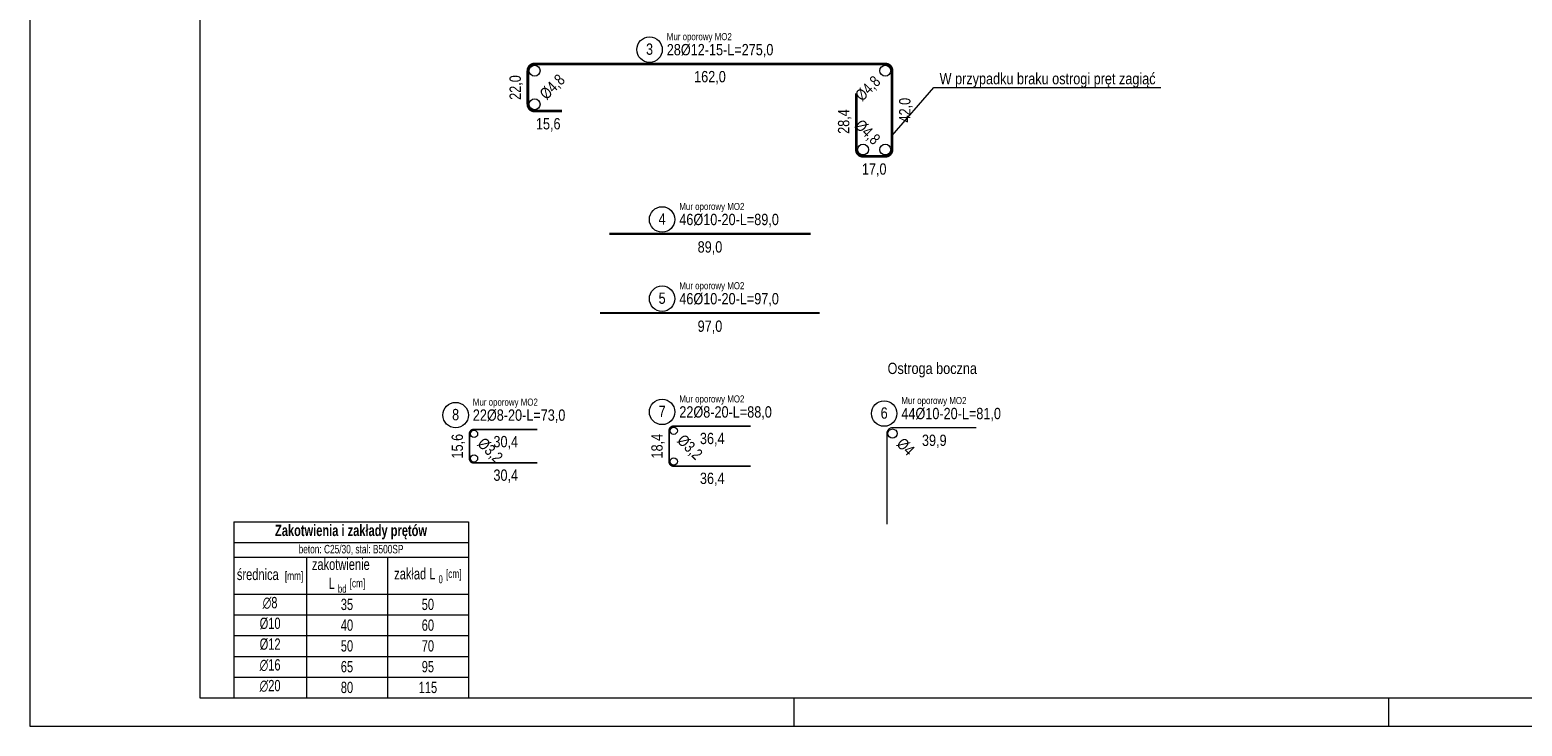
# Model space of a CAD drawing. Header units: millimetres. Extents: x 11149 to 111407, y -107619 to -23630.
# Tile 214 of 245: x 19702 to 20361, y -28090 to -27783. Entities that reach past the tile are written whole.
import ezdxf
from ezdxf.enums import TextEntityAlignment as Align

# ---------------------------------------------------------------- set-up
doc = ezdxf.new("R2010")
doc.units = ezdxf.units.MM
doc.header["$LTSCALE"] = 2
doc.layers.get('0').update_dxf_attribs({"plot": 0})
for name, color, linetype, lineweight in [('e-cad_cienkie', 1, 'Continuous', 9), ('e-cad_opisy', 7, 'Continuous', 9), ('e-cad_prety_widok', 161, 'Continuous', 5)]:
    doc.layers.add(name, color=color, linetype=linetype, lineweight=lineweight)
doc.layers.add('e-cad_rzutnie', color=61, linetype='Continuous', lineweight=9, plot=False)
doc.styles.add('e-cad_1', font='arial.ttf', dxfattribs={"width": 0.7})

# ---------------------------------------------------------------- blocks, each defined once
blk = doc.blocks.new('A3_poziom')
at = {"ltscale": 0.8}
for p, q in [((135, 0), (135, 5)), ((240, 0), (240, 5))]:
    blk.add_line(p, q, dxfattribs=at)
for points in [[(0, 0), (420, 0), (420, 297), (0, 297)], [(30, 5), (415, 5), (415, 292), (30, 292)]]:
    blk.add_lwpolyline(points, close=True)
blk = doc.blocks.new('*T1084')
at = {"layer": 'e-cad_opisy', "color": 9, "linetype": 'ByBlock', "lineweight": 5, "ltscale": 4}
for p, q in [((0, 0), (103.59, 0)), ((0, 0), (0, -77.81)), ((103.59, 0), (103.59, -77.81)), ((0, -9.23), (103.59, -9.23)), ((0, -15.73), (103.59, -15.73)), ((32.14, -15.73), (32.14, -77.81)), ((67.86, -15.73), (67.86, -77.81)), ((0, -31.98), (103.59, -31.98)), ((0, -41.14), (103.59, -41.14)), ((0, -50.31), (103.59, -50.31)), ((0, -59.48), (103.59, -59.48)), ((0, -68.64), (103.59, -68.64)), ((0, -77.81), (103.59, -77.81))]:
    blk.add_line(p, q, dxfattribs=at)
at = {"layer": 'e-cad_opisy', "color": 0, "ltscale": 4, "style": 'e-cad_1'}
for s, insert, char_height, width, attachment_point in [('{\\fArial|b1|i0|c238|p34;\\C256;Zakotwienia i zakłady prętów}', (51.79, -4.61), 5, 102.088, 5), ('beton: C25/30, stal: B500SP', (51.79, -12.48), 3.75, 102.088, 5), ('{\\C256;średnica  \\H0.75x;[mm]}', (16.07, -23.85), 5, 30.6381, 5), ('\\A1;zakotwienie     L {\\H0.7x;\\S^ bd;} \\H0.75x;[cm]', (50, -23.85), 5, 34.225, 5), ('\\A1;\\C256;zakład L {\\H0.7x;\\S^ 0;} \\H0.75x;[cm]', (85.73, -23.85), 5, 34.225, 5), ('∅8', (16.07, -33.23), 5, 24.6381, 2), ('35', (50, -36.56), 5, 28.225, 5), ('50', (85.73, -36.56), 5, 28.225, 5), ('%%C10', (16.07, -42.39), 5, 24.6381, 2), ('40', (50, -45.73), 5, 28.225, 5), ('60', (85.73, -45.73), 5, 28.225, 5), ('%%C12', (16.07, -51.56), 5, 24.6381, 2), ('50', (50, -54.89), 5, 28.225, 5), ('70', (85.73, -54.89), 5, 28.225, 5), ('∅16', (16.07, -60.73), 5, 24.6381, 2), ('65', (50, -64.06), 5, 28.225, 5), ('95', (85.73, -64.06), 5, 28.225, 5), ('∅20', (16.07, -69.89), 5, 24.6381, 2), ('80', (50, -73.23), 5, 28.225, 5), ('115', (85.73, -73.23), 5, 28.225, 5)]:
    blk.add_mtext(s, dxfattribs=dict(at, insert=insert, char_height=char_height, width=width, attachment_point=attachment_point))
blk = doc.blocks.new('e-cad_ZelbetOpis_7')
at = {"layer": 'e-cad_opisy'}
blk.add_circle((3.33, 2.53), 2.25, dxfattribs=at)
at = {"layer": 'e-cad_opisy', "style": 'e-cad_1', "width": 0.8}
blk.add_attdef('NR', text='', height=2, dxfattribs=at).set_placement((3.33, 1.62), align=Align.CENTER)
for tag, p in [('OPIS_1', (6.37, 1.53)), ('UWAGI', (6.37, -3.2))]:
    blk.add_attdef(tag, p, '', height=2, dxfattribs=at)
at = {"layer": 'e-cad_opisy', "style": 'e-cad_1', "width": 0.8, "flags": 1}
for tag, p in [('SREDNICA', (0, -15)), ('DLUGOSC', (0, -20)), ('SZT', (0, -25)), ('GATUNEK_STALI', (0, -30)), ('KLASA_STALI', (0, -35)), ('OPIS_2', (0, -40)), ('KOD', (0, -50)), ('HAK_1', (0, -55)), ('HAK_2', (0, -60)), ('A', (0, -65)), ('B', (0, -70)), ('C', (0, -75)), ('D', (0, -80)), ('E', (0, -85)), ('F', (0, -90)), ('R', (0, -95)), ('HAK_1_DLUGOSC', (0, -100)), ('HAK_2_DLUGOSC', (0, -105)), ('KIERUNEK', (0, -110))]:
    blk.add_attdef(tag, p, '', height=3, dxfattribs=at)
at = {"layer": 'e-cad_rzutnie', "style": 'e-cad_1', "width": 0.8}
blk.add_attdef('POZYCJA', (6.37, 4.2), '', height=1.25, dxfattribs=at)

msp = doc.modelspace()

# ---------------------------------------------------------------- linework, layer by layer
at = {"layer": 'e-cad_cienkie', "ltscale": 0.5}
for centre in [(19924.73, -27800.59), (20079.53, -27800.59), (19924.73, -27815.39), (20069.73, -27835.39), (20079.53, -27835.39)]:
    msp.add_circle(centre, 2.4, dxfattribs=at)
at = {"layer": 'e-cad_cienkie'}
for centre, radius in [((19897.97, -27960.99), 1.6), ((19986.13, -27959.59), 1.6), ((20082.71, -27960.8), 2), ((19897.97, -27971.79), 1.6), ((19986.13, -27973.19), 1.6)]:
    msp.add_circle(centre, radius, dxfattribs=at)
at = {"layer": 'e-cad_opisy', "ltscale": 0.5}
msp.add_lwpolyline([(20082.53, -27829.17), (20100.94, -27808), (20201.23, -27808)], dxfattribs=at)
at = {"layer": 'e-cad_prety_widok'}
for points, format in [([(19936.73, -27818.39, 1.2, 1.2, 0), (19924.73, -27818.39, 1.2, 1.2, -0.414214), (19921.73, -27815.39, 1.2, 1.2, 0), (19921.73, -27800.59, 1.2, 1.2, -0.414214), (19924.73, -27797.59, 1.2, 1.2, 0), (20079.53, -27797.59, 1.2, 1.2, -0.414214), (20082.53, -27800.59, 1.2, 1.2, 0), (20082.53, -27835.39, 1.2, 1.2, -0.414214), (20079.53, -27838.39, 1.2, 1.2, 0), (20069.73, -27838.39, 1.2, 1.2, -0.414214), (20066.73, -27835.39, 1.2, 1.2, 0), (20066.73, -27810.63, 0, 0, 0)], "xyseb"), ([(19925.97, -27958.99, 0.8, 0.8, 0), (19897.97, -27958.99, 0.8, 0.8, 0.414214), (19895.97, -27960.99, 0.8, 0.8, 0), (19895.97, -27971.79, 0.8, 0.8, 0.414214), (19897.97, -27973.79, 0.8, 0.8, 0), (19925.97, -27973.79, 0, 0, 0)], "xyseb"), ([(20020.13, -27975.19, 0.8, 0.8, 0), (19986.13, -27975.19, 0.8, 0.8, -0.414214), (19984.13, -27973.19, 0.8, 0.8, 0), (19984.13, -27959.59, 0.8, 0.8, -0.414214), (19986.13, -27957.59, 0.8, 0.8, 0), (20020.13, -27957.59, 0, 0, 0)], "xyseb"), ([(20119.61, -27958.3), (20082.71, -27958.3, 0.414214), (20080.21, -27960.8), (20080.21, -28000.8)], "xyb")]:
    msp.add_lwpolyline(points, format=format, dxfattribs=at)
at = {"layer": 'e-cad_prety_widok', "const_width": 1}
for points in [[(19957.63, -27872.59), (20046.63, -27872.59)], [(19953.63, -27907.59), (20050.63, -27907.59)]]:
    msp.add_lwpolyline(points, dxfattribs=at)

# ---------------------------------------------------------------- block references
msp.add_blockref('*T1084', (19791.87, -27999.74))
at = {"layer": 'e-cad_opisy', "ltscale": 0.02, "xscale": 2.5, "yscale": 2.5, "zscale": 2.5}
msp.add_blockref('A3_poziom', (19701.87, -28090.05), dxfattribs=at)
at = {"layer": 'e-cad_opisy', "xscale": 2.5, "yscale": 2.5, "zscale": 2.5, "rotation": 360}
for p, values in [((19967.13, -27797.59), {'OPIS_1': '28%%c12-15-L=275,0', 'NR': '3', 'POZYCJA': 'Mur oporowy MO2'}), ((19972.67, -27872.59), {'OPIS_1': '46%%c10-20-L=89,0', 'NR': '4', 'POZYCJA': 'Mur oporowy MO2'}), ((19972.67, -27907.59), {'OPIS_1': '46%%c10-20-L=97,0', 'NR': '5', 'POZYCJA': 'Mur oporowy MO2'}), ((19881.51, -27958.99), {'OPIS_1': '22%%c8-20-L=73,0', 'NR': '8', 'POZYCJA': 'Mur oporowy MO2'}), ((19972.67, -27957.59), {'OPIS_1': '22%%c8-20-L=88,0', 'NR': '7', 'POZYCJA': 'Mur oporowy MO2'}), ((20070.71, -27958.3), {'OPIS_1': '44%%c10-20-L=81,0', 'NR': '6', 'POZYCJA': 'Mur oporowy MO2'})]:
    msp.add_blockref('e-cad_ZelbetOpis_7', p, dxfattribs=at).add_auto_attribs(values)

# ---------------------------------------------------------------- texts
at = {"layer": 'e-cad_opisy', "ltscale": 0.5, "style": 'e-cad_1', "width": 0.8}
for s, p in [('162,0', (20002.13, -27803.19)), ('15,6', (19930.73, -27823.99)), ('17,0', (20074.63, -27843.99))]:
    msp.add_text(s, height=5, dxfattribs=at).set_placement(p, align=Align.MIDDLE_CENTER)
at = {"layer": 'e-cad_opisy', "style": 'e-cad_1', "width": 0.8}
for s, p in [('W przypadku braku ostrogi pręt zagiąć ', (20103.51, -27806.56)), ('Ostroga boczna', (20080.55, -27934.53))]:
    msp.add_text(s, height=5, dxfattribs=at).set_placement(p)
at = {"layer": 'e-cad_opisy', "ltscale": 0.5, "style": 'e-cad_1', "width": 0.8}
for s, p in [('22,0', (19916.13, -27807.99)), ('42,0', (20088.13, -27817.99)), ('28,4', (20061.13, -27823.01))]:
    msp.add_text(s, height=5, rotation=90, dxfattribs=at).set_placement(p, align=Align.MIDDLE_CENTER)
msp.add_text('%%c4,8', height=5, rotation=45, dxfattribs=at).set_placement((19928.19, -27811.93), align=Align.MIDDLE_LEFT)
for rotation, p in [(45, (20076.06, -27804.06)), (315, (20076.06, -27831.93))]:
    msp.add_text('%%c4,8', height=5, rotation=rotation, dxfattribs=at).set_placement(p, align=Align.MIDDLE_RIGHT)
at = {"layer": 'e-cad_opisy', "style": 'e-cad_1', "width": 0.8}
for s, p in [('89,0', (20002.13, -27878.39)), ('97,0', (20002.13, -27913.39)), ('30,4', (19911.97, -27964.39)), ('36,4', (20003.13, -27962.99)), ('39,9', (20101.16, -27963.8)), ('30,4', (19911.97, -27979.19)), ('36,4', (20003.13, -27980.59))]:
    msp.add_text(s, height=5, dxfattribs=at).set_placement(p, align=Align.MIDDLE_CENTER)
for s, p in [('15,6', (19890.57, -27966.39)), ('18,4', (19978.73, -27966.39))]:
    msp.add_text(s, height=5, rotation=90, dxfattribs=at).set_placement(p, align=Align.MIDDLE_CENTER)
for s, p in [('%%c3,2', (19900.87, -27963.89)), ('%%c3,2', (19989.03, -27962.49)), ('%%c4', (20085.9, -27963.98))]:
    msp.add_text(s, height=5, rotation=315, dxfattribs=at).set_placement(p, align=Align.MIDDLE_LEFT)

doc.saveas('drawing.dxf')
